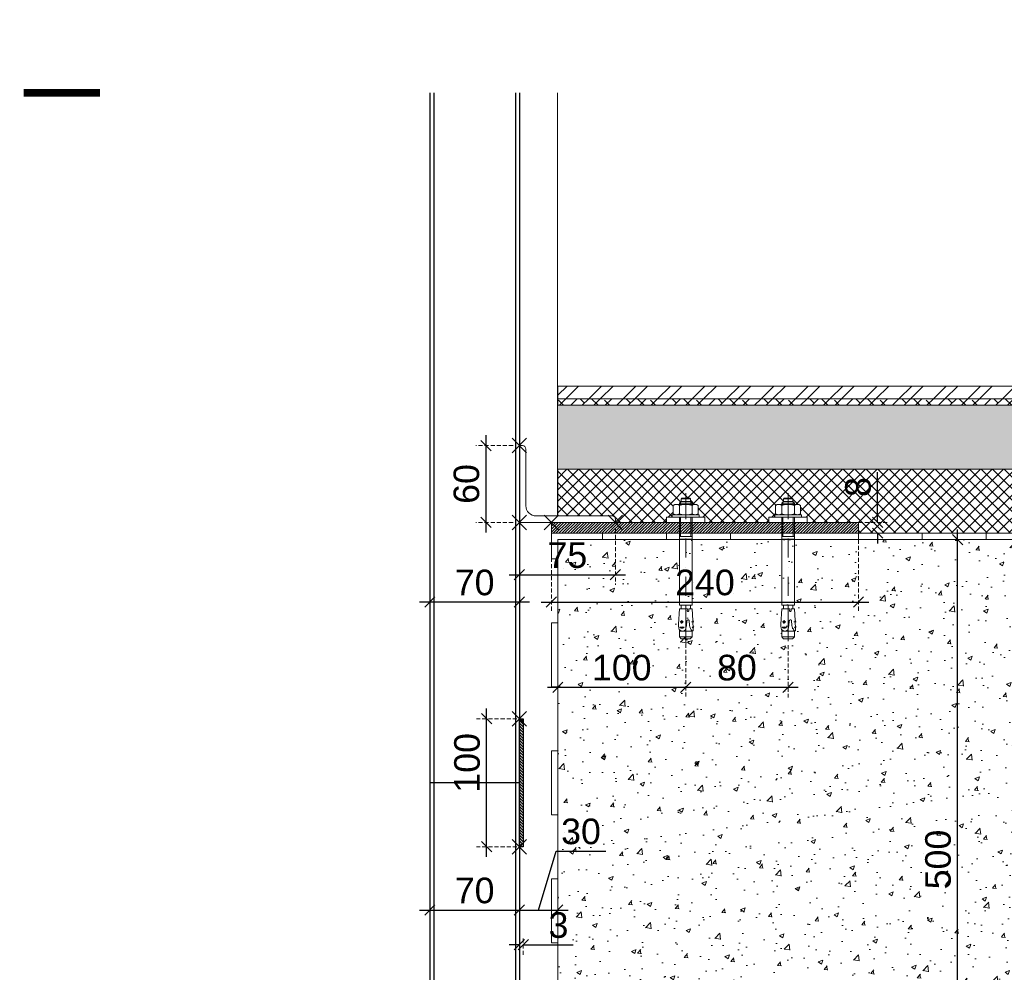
# Model space of a CAD drawing. Header units: millimetres. Extents: x 3652085 to 3778338, y -303702 to -273644.
# Tile 250 of 256: x 3690075 to 3690844, y -279300 to -278556. Entities that reach past the tile are written whole.
import ezdxf

# ---------------------------------------------------------------- set-up
doc = ezdxf.new("R2010")
doc.units = ezdxf.units.MM
doc.header["$PDMODE"] = 34
doc.linetypes.add('DASH', pattern=[0.75, 0.5, -0.25])
doc.linetypes.add('HIDDEN2', pattern=[4.7625, 3.175, -1.5875])
for name, color, linetype, lineweight in [('DIM-03    (HAUSART)', 111, 'Continuous', 5), ('FINISH-FLOOR   (HAUSART)', 140, 'Continuous', 5), ('INSULATION (HAUSEART)', 31, 'Continuous', 15), ('METAL-CONSTRUCTION (HAUSART)', 186, 'Continuous', 5), ('SLAB    (HAUSART)_Pen_No__2', 8, 'Continuous', 15), ('SYMBOL-DETAIL    (HAUSART)', 2, 'Continuous', 5), ('WALL-EXT    (HAUSART)', 7, 'Continuous', 30)]:
    doc.layers.add(name, color=color, linetype=linetype, lineweight=lineweight)
doc.styles.add('1-10 Eng HA', font='arial.ttf', dxfattribs={"height": 20})
doc.dimstyles.new('1-10 Eng HA', dxfattribs={"dimtxt": 20, "dimasz": 8, "dimexe": 8, "dimexo": 5, "dimgap": 5, "dimtad": 1, "dimdec": 0, "dimlfac": -1, "dimzin": 0, "dimdsep": 46, "dimtxsty": '1-10 Eng HA', "dimblk": 'OBLIQUE', "dimcen": 0.09, "dimdle": 8, "dimclrd": 256, "dimclre": 256, "dimclrt": 256, "dimadec": 0, "dimazin": 0, "dimtfac": 1, "dimtdec": 0, "dimtofl": 0, "dimtmove": 0, "dimatfit": 3, "dimldrblk": 'OBLIQUE', "dimfxl": 1, "dimtolj": 1, "dimtzin": 0, "dimlwe": 0, "dimarcsym": 0})

# ---------------------------------------------------------------- blocks, each defined once
blk = doc.blocks.new('KIILAM10')
at = {"layer": 'WALL-EXT    (HAUSART)', "lineweight": 0}
for p, q in [((0, 15), (4, 15)), ((0, -14.99), (0, 15)), ((4, 15), (4, -14.99)), ((4, 10.5), (6, 10.5)), ((4, -10.5), (4, 10.5)), ((6, -10.5), (6, 10.5)), ((6, 8.5), (6.75, 9.8)), ((6, 7.35), (6.1, 8.25)), ((6.1, 8.25), (6.35, 9.05)), ((6.35, 9.05), (6.75, 9.8)), ((6.75, 9.8), (13.25, 9.8)), ((13.25, 9.8), (13.65, 9.05)), ((14, 8.5), (13.25, 9.8)), ((13.65, 9.05), (13.9, 8.25)), ((13.9, 8.25), (14, 7.35)), ((14, -8.5), (14, 8.5)), ((-72.48, 0), (-92.92, 0)), ((-92.92, 0), (-92.92, 0)), ((-91.02, 3.5), (-89.52, 5)), ((-91.02, -3.5), (-91.02, 3.5)), ((-89.97, 0), (-64.98, 0)), ((-89.52, 5), (-85.02, 5)), ((-89.52, -5), (-89.52, 5)), ((-84.02, 4.8), (-85.02, 5)), ((-85.02, 5), (-85.02, -5)), ((-84.82, 3.6), (-84.97, 2.65)), ((-84.97, 2.65), (-84.67, 1.2)), ((-84.37, 4.45), (-84.82, 3.6)), ((-84.67, 1.2), (-83.87, 0.3)), ((-83.62, 5.05), (-84.37, 4.45)), ((-83.87, 0.3), (-82.47, -0.2)), ((-82.77, 5.35), (-83.62, 5.05)), ((-82.77, 5.35), (-81.22, 5.6)), ((-82.77, 2.85), (-82.67, 3.5)), ((-82.72, 2.2), (-82.77, 2.85)), ((-82.47, 1.6), (-82.72, 2.2)), ((-82.67, 3.5), (-82.32, 4.05)), ((-82.02, 1.15), (-82.47, 1.6)), ((-82.32, 4.05), (-81.82, 4.5)), ((-82.02, 1.15), (-81.82, 4.5)), ((-81.77, 2.8), (-82.02, 1.15)), ((-81.82, 4.5), (-81.77, 2.8)), ((-81.22, 5.6), (-79.67, 5.6)), ((-79.67, 5.6), (-67.53, 4.95)), ((-79.17, 3.25), (-76.47, 3.1)), ((-78.72, 3.45), (-78.12, 3.95)), ((-78.62, 2.75), (-78.72, 3.45)), ((-77.62, 2.35), (-78.62, 2.75)), ((-78.12, 3.95), (-77.22, 3.8)), ((-77.87, 1.8), (-77.72, 4.4)), ((-76.87, 3.1), (-77.62, 2.35)), ((-77.22, 3.8), (-76.87, 3.1)), ((-67.53, -1.3), (-67.53, 4.95)), ((-67.53, 3.6), (-65.18, 3.6)), ((-64.93, 3.7), (-65.18, 3.6)), ((-64.98, 0), (-64.98, 0)), ((-64.83, 4), (-64.93, 3.7)), ((-64.83, 5), (-64.83, -5)), ((-64.83, 5), (4, 5)), ((-64.83, -4), (-64.83, 4)), ((-60.98, 5.25), (-60.98, 5.25)), ((-42.49, 0), (-57.48, 0)), ((-34.99, 0), (-34.99, 0)), ((-12.5, 0), (-27.49, 0)), ((-13.05, 5), (-13.05, -5)), ((-11.05, 5), (-11.05, -5)), ((4, 4.1), (-11.05, 4.1)), ((-5, 0), (-5, 0)), ((22.89, 0), (2.5, 0)), ((6.1, 6.5), (6, 7.35)), ((6, 1), (6.25, 3)), ((6, -1), (6, 1)), ((6.35, 5.65), (6.1, 6.5)), ((6.25, 3), (6.75, 4.9)), ((6.75, 4.9), (6.35, 5.65)), ((6.75, 4.9), (13.25, 4.9)), ((13.65, 5.65), (13.25, 4.9)), ((13.25, 4.9), (13.7, 3)), ((13.9, 6.5), (13.65, 5.65)), ((13.7, 3), (13.95, 1)), ((14, 7.35), (13.9, 6.5)), ((13.95, 1), (13.95, -1)), ((14, 5), (15, 5)), ((15.89, 4.1), (14, 4.1)), ((15, 5), (16.34, 3.6)), ((15, 5), (15, -5)), ((18.44, 3.7), (16.34, 3.7)), ((16.34, 3.6), (16.34, -3.6)), ((18.94, 3.2), (18.44, 3.7)), ((18.44, -3.7), (18.44, 3.7)), ((18.94, 3.2), (18.94, -3.2)), ((-89.52, -5), (-91.02, -3.5)), ((-89.52, -5), (-85.02, -5)), ((-84.82, -4.95), (-85.02, -5)), ((-84.82, -5.05), (-84.02, -4.15)), ((-84.82, -5.05), (-84.77, -5.85)), ((-84.77, -5.85), (-82.62, -5.75)), ((-84.02, -4.15), (-82.87, -3.65)), ((-82.87, -3.65), (-81.67, -3.3)), ((-82.62, -5.75), (-81.82, -4.95)), ((-82.62, -5.75), (-81.72, -6.2)), ((-82.47, -0.2), (-81.62, -0.45)), ((-81.82, -4.95), (-81.62, -5.7)), ((-81.82, -4.95), (-81.72, -6.2)), ((-81.62, -5.7), (-81.72, -6.2)), ((-81.67, -3.3), (-80.52, -2.9)), ((-81.62, -0.45), (-80.77, -0.7)), ((-81.62, -5.7), (-78.72, -5.55)), ((-80.77, -0.7), (-76.97, -0.9)), ((-80.52, -2.9), (-76.77, -2.7)), ((-78.72, -5.55), (-78.62, -5.65)), ((-78.62, -5.55), (-77.67, -5.45)), ((-78.62, -5.65), (-76.72, -5.9)), ((-77.72, -4.55), (-77.67, -6.25)), ((-77.67, -5.45), (-76.67, -5.45)), ((-76.97, -0.9), (-76.62, -1)), ((-76.47, -2.55), (-76.77, -2.7)), ((-76.67, -5.55), (-76.72, -5.9)), ((-76.67, -5.55), (-76.62, -5.5)), ((-76.62, -1), (-76.32, -1.2)), ((-76.62, -5.5), (-76.57, -5.45)), ((-76.57, -5.45), (-67.53, -5.05)), ((-76.22, -2.25), (-76.47, -2.55)), ((-76.32, -1.2), (-76.17, -1.55)), ((-76.12, -1.9), (-76.22, -2.25)), ((-76.17, -1.55), (-76.12, -1.9)), ((-69.73, -1.65), (-69.53, -1.35)), ((-69.73, -1.95), (-69.73, -1.65)), ((-69.53, -2.25), (-69.73, -1.95)), ((-69.53, -1.35), (-69.23, -1.2)), ((-69.23, -2.4), (-69.53, -2.25)), ((-69.23, -1.2), (-67.53, -1.3)), ((-69.23, -2.4), (-67.53, -2.3)), ((-67.53, -2.3), (-67.53, -5.05)), ((-67.53, -3.6), (-65.18, -3.6)), ((-65.18, -3.6), (-64.93, -3.7)), ((-64.93, -3.7), (-64.83, -4)), ((-64.83, -5), (4, -5)), ((-13, -5), (-13.05, -5)), ((4, -4.1), (-11.05, -4.1)), ((6.25, -2.95), (6, -1)), ((6, -7.35), (6.1, -6.5)), ((6.1, -8.2), (6, -7.35)), ((6.1, -6.5), (6.35, -5.65)), ((6.75, -4.9), (6.25, -2.95)), ((6.35, -5.65), (6.75, -4.9)), ((6.75, -4.9), (13.25, -4.9)), ((13.7, -2.95), (13.25, -4.9)), ((13.25, -4.9), (13.65, -5.65)), ((13.65, -5.65), (13.9, -6.5)), ((13.95, -1), (13.7, -2.95)), ((13.9, -6.5), (14, -7.35)), ((14, -7.35), (13.9, -8.2)), ((15.89, -4.1), (14, -4.1)), ((14, -5), (15, -5)), ((15, -5), (16.34, -3.6)), ((18.44, -3.7), (16.34, -3.7)), ((18.44, -3.7), (18.94, -3.2)), ((4, -14.99), (0, -14.99)), ((4, -10.5), (6, -10.5)), ((6, -8.5), (6.75, -9.8)), ((6.35, -9.05), (6.1, -8.2)), ((6.75, -9.8), (6.35, -9.05)), ((6.75, -9.8), (13.25, -9.8)), ((14, -8.5), (13.25, -9.8)), ((13.65, -9.05), (13.25, -9.8)), ((13.9, -8.2), (13.65, -9.05))]:
    blk.add_line(p, q, dxfattribs=at)
blk = doc.blocks.new('A$C7FE27670')
at = {"lineweight": 0}
blk.add_lwpolyline([(5, 72.3, 0.414214), (2.3, 75), (0, 75), (0, 0), (60, 0), (60, 2.3, 0.414214), (57.3, 5), (13, 5, -0.414214), (5, 13)], format="xyb", close=True, dxfattribs=at)
blk = doc.blocks.new('_Oblique')
at = {"color": 0, "linetype": 'ByBlock', "lineweight": -2}
blk.add_line((-0.5, -0.5), (0.5, 0.5), dxfattribs=at)
blk = doc.blocks.new('*D310')
at = {"layer": 'Defpoints', "color": 0, "lineweight": 0, "transparency": 16777216}
for p in [(3690465.45, -278948.46), (3690540.45, -278948.46), (3690540.45, -278989.39)]:
    blk.add_point(p, dxfattribs=at)
at = {"layer": 'DIM-03    (HAUSART)', "linetype": 'HIDDEN2', "lineweight": 0, "transparency": 16777216}
for p, q in [((3690465.45, -278953.46), (3690465.45, -278997.39)), ((3690540.45, -278953.46), (3690540.45, -278997.39))]:
    blk.add_line(p, q, dxfattribs=at)
at = {"layer": 'DIM-03    (HAUSART)', "lineweight": -2, "transparency": 16777216}
blk.add_line((3690457.45, -278989.39), (3690548.45, -278989.39), dxfattribs=at)
at = {"layer": 'DIM-03    (HAUSART)', "lineweight": -2, "transparency": 16777216, "xscale": 8, "yscale": 8, "zscale": 8, "rotation": 180}
blk.add_blockref('_Oblique', (3690465.45, -278989.39), dxfattribs=at)
at = {"layer": 'DIM-03    (HAUSART)', "lineweight": -2, "transparency": 16777216, "xscale": 8, "yscale": 8, "zscale": 8}
blk.add_blockref('_Oblique', (3690540.45, -278989.39), dxfattribs=at)
at = {"layer": 'DIM-03    (HAUSART)', "lineweight": 0, "transparency": 16777216, "insert": (3690502.95, -278974.22), "char_height": 20, "attachment_point": 5, "style": '1-10 Eng HA'}
blk.add_mtext('\\A1;75', dxfattribs=at)
blk = doc.blocks.new('*D424')
at = {"layer": 'Defpoints', "color": 0, "lineweight": 0, "transparency": 16777216}
for p in [(3690439.33, -278888.46), (3690465.45, -278888.46), (3690465.45, -278948.46)]:
    blk.add_point(p, dxfattribs=at)
at = {"layer": 'DIM-03    (HAUSART)', "lineweight": -2, "transparency": 16777216}
blk.add_line((3690439.33, -278956.46), (3690439.33, -278880.46), dxfattribs=at)
at = {"layer": 'DIM-03    (HAUSART)', "linetype": 'HIDDEN2', "lineweight": 0, "transparency": 16777216}
for p, q in [((3690460.45, -278888.46), (3690431.33, -278888.46)), ((3690460.45, -278948.46), (3690431.33, -278948.46))]:
    blk.add_line(p, q, dxfattribs=at)
at = {"layer": 'DIM-03    (HAUSART)', "lineweight": -2, "transparency": 16777216, "xscale": 8, "yscale": 8, "zscale": 8}
for p, rotation in [((3690439.33, -278888.46), 90), ((3690439.33, -278948.46), 270)]:
    blk.add_blockref('_Oblique', p, dxfattribs=dict(at, rotation=rotation))
at = {"layer": 'DIM-03    (HAUSART)', "lineweight": 0, "transparency": 16777216, "insert": (3690424.12, -278918.46), "char_height": 20, "attachment_point": 5, "rotation": 90, "style": '1-10 Eng HA'}
blk.add_mtext('\\A1;60', dxfattribs=at)
blk = doc.blocks.new('*D425')
at = {"layer": 'Defpoints', "color": 0, "lineweight": 0, "transparency": 16777216}
for p in [(3690595.45, -279033.48), (3690495.45, -279052.03, 0), (3690595.45, -279077.32)]:
    blk.add_point(p, dxfattribs=at)
at = {"layer": 'DIM-03    (HAUSART)', "linetype": 'HIDDEN2', "lineweight": 0, "transparency": 16777216}
for p, q in [((3690595.45, -279038.48), (3690595.45, -279085.32)), ((3690495.45, -279057.03), (3690495.45, -279085.32))]:
    blk.add_line(p, q, dxfattribs=at)
at = {"layer": 'DIM-03    (HAUSART)', "lineweight": -2, "transparency": 16777216}
blk.add_line((3690487.45, -279077.32), (3690603.45, -279077.32), dxfattribs=at)
at = {"layer": 'DIM-03    (HAUSART)', "lineweight": -2, "transparency": 16777216, "xscale": 8, "yscale": 8, "zscale": 8, "rotation": 180}
blk.add_blockref('_Oblique', (3690495.45, -279077.32), dxfattribs=at)
at = {"layer": 'DIM-03    (HAUSART)', "lineweight": -2, "transparency": 16777216, "xscale": 8, "yscale": 8, "zscale": 8}
blk.add_blockref('_Oblique', (3690595.45, -279077.32), dxfattribs=at)
at = {"layer": 'DIM-03    (HAUSART)', "lineweight": 0, "transparency": 16777216, "insert": (3690545.45, -279062.11), "char_height": 20, "attachment_point": 5, "style": '1-10 Eng HA'}
blk.add_mtext('\\A1;100', dxfattribs=at)
blk = doc.blocks.new('*D426')
at = {"layer": 'Defpoints', "color": 0, "lineweight": 0, "transparency": 16777216}
for p in [(3690595.45, -279033.48), (3690675.45, -279039.48), (3690675.45, -279077.32)]:
    blk.add_point(p, dxfattribs=at)
at = {"layer": 'DIM-03    (HAUSART)', "linetype": 'HIDDEN2', "lineweight": 0, "transparency": 16777216}
for p, q in [((3690595.45, -279038.48), (3690595.45, -279085.32)), ((3690675.45, -279044.48), (3690675.45, -279085.32))]:
    blk.add_line(p, q, dxfattribs=at)
at = {"layer": 'DIM-03    (HAUSART)', "lineweight": -2, "transparency": 16777216}
blk.add_line((3690587.45, -279077.32), (3690683.45, -279077.32), dxfattribs=at)
at = {"layer": 'DIM-03    (HAUSART)', "lineweight": -2, "transparency": 16777216, "xscale": 8, "yscale": 8, "zscale": 8, "rotation": 180}
blk.add_blockref('_Oblique', (3690595.45, -279077.32), dxfattribs=at)
at = {"layer": 'DIM-03    (HAUSART)', "lineweight": -2, "transparency": 16777216, "xscale": 8, "yscale": 8, "zscale": 8}
blk.add_blockref('_Oblique', (3690675.45, -279077.32), dxfattribs=at)
at = {"layer": 'DIM-03    (HAUSART)', "lineweight": 0, "transparency": 16777216, "insert": (3690635.45, -279062.11), "char_height": 20, "attachment_point": 5, "style": '1-10 Eng HA'}
blk.add_mtext('\\A1;80', dxfattribs=at)
blk = doc.blocks.new('*D427')
at = {"layer": 'Defpoints', "color": 0, "lineweight": 0, "transparency": 16777216}
for p in [(3690490.45, -278956.96, 0), (3690730.45, -278956.96), (3690730.45, -279010.78)]:
    blk.add_point(p, dxfattribs=at)
at = {"layer": 'DIM-03    (HAUSART)', "linetype": 'HIDDEN2', "lineweight": 0, "transparency": 16777216}
for p, q in [((3690490.45, -278961.96), (3690490.45, -279018.78)), ((3690730.45, -278961.96), (3690730.45, -279018.78))]:
    blk.add_line(p, q, dxfattribs=at)
at = {"layer": 'DIM-03    (HAUSART)', "lineweight": -2, "transparency": 16777216}
blk.add_line((3690482.45, -279010.78), (3690738.45, -279010.78), dxfattribs=at)
at = {"layer": 'DIM-03    (HAUSART)', "lineweight": -2, "transparency": 16777216, "xscale": 8, "yscale": 8, "zscale": 8, "rotation": 180}
blk.add_blockref('_Oblique', (3690490.45, -279010.78), dxfattribs=at)
at = {"layer": 'DIM-03    (HAUSART)', "lineweight": -2, "transparency": 16777216, "xscale": 8, "yscale": 8, "zscale": 8}
blk.add_blockref('_Oblique', (3690730.45, -279010.78), dxfattribs=at)
at = {"layer": 'DIM-03    (HAUSART)', "lineweight": 0, "transparency": 16777216, "insert": (3690610.45, -278995.57), "char_height": 20, "attachment_point": 5, "style": '1-10 Eng HA'}
blk.add_mtext('\\A1;240', dxfattribs=at)
blk = doc.blocks.new('*D428')
at = {"layer": 'Defpoints', "color": 0, "lineweight": 0, "transparency": 16777216}
for p in [(3690725.74, -278948.46), (3690745.41, -278948.46), (3690725.74, -278956.94, 0)]:
    blk.add_point(p, dxfattribs=at)
at = {"layer": 'DIM-03    (HAUSART)', "lineweight": -2, "transparency": 16777216}
for p, q in [((3690745.41, -278948.46), (3690745.41, -278909.28)), ((3690745.41, -278956.94), (3690745.41, -278964.94))]:
    blk.add_line(p, q, dxfattribs=at)
at = {"layer": 'DIM-03    (HAUSART)', "linetype": 'HIDDEN2', "lineweight": 0, "transparency": 16777216}
for p, q in [((3690730.74, -278948.46), (3690753.41, -278948.46)), ((3690730.74, -278956.94), (3690753.41, -278956.94))]:
    blk.add_line(p, q, dxfattribs=at)
at = {"layer": 'DIM-03    (HAUSART)', "lineweight": -2, "transparency": 16777216, "xscale": 8, "yscale": 8, "zscale": 8}
for p, rotation in [((3690745.41, -278948.46), 270), ((3690745.41, -278956.94), 90)]:
    blk.add_blockref('_Oblique', p, dxfattribs=dict(at, rotation=rotation))
at = {"layer": 'DIM-03    (HAUSART)', "lineweight": 0, "transparency": 16777216, "insert": (3690730.2, -278920.87), "char_height": 20, "attachment_point": 5, "rotation": 90, "style": '1-10 Eng HA'}
blk.add_mtext('\\A1;8', dxfattribs=at)
blk = doc.blocks.new('*D311')
at = {"layer": 'Defpoints', "color": 0, "lineweight": 0, "transparency": 16777216}
for p in [(3690395.45, -279010.78), (3690395.45, -279038.17), (3690465.45, -279038.17)]:
    blk.add_point(p, dxfattribs=at)
at = {"layer": 'DIM-03    (HAUSART)', "linetype": 'HIDDEN2', "lineweight": 0, "transparency": 16777216}
for p, q in [((3690395.45, -279033.17), (3690395.45, -279002.78)), ((3690465.45, -279033.17), (3690465.45, -279002.78))]:
    blk.add_line(p, q, dxfattribs=at)
at = {"layer": 'DIM-03    (HAUSART)', "lineweight": -2, "transparency": 16777216}
blk.add_line((3690473.45, -279010.78), (3690387.45, -279010.78), dxfattribs=at)
at = {"layer": 'DIM-03    (HAUSART)', "lineweight": -2, "transparency": 16777216, "xscale": 8, "yscale": 8, "zscale": 8, "rotation": 180}
blk.add_blockref('_Oblique', (3690395.45, -279010.78), dxfattribs=at)
at = {"layer": 'DIM-03    (HAUSART)', "lineweight": -2, "transparency": 16777216, "xscale": 8, "yscale": 8, "zscale": 8}
blk.add_blockref('_Oblique', (3690465.45, -279010.78), dxfattribs=at)
at = {"layer": 'DIM-03    (HAUSART)', "lineweight": 0, "transparency": 16777216, "insert": (3690430.45, -278995.57), "char_height": 20, "attachment_point": 5, "style": '1-10 Eng HA'}
blk.add_mtext('\\A1;70', dxfattribs=at)
blk = doc.blocks.new('*D429')
at = {"layer": 'Defpoints', "color": 0, "lineweight": 0, "transparency": 16777216}
for p in [(3690439.79, -279101.94), (3690468.45, -279101.94), (3690468.45, -279201.94)]:
    blk.add_point(p, dxfattribs=at)
at = {"layer": 'DIM-03    (HAUSART)', "lineweight": -2, "transparency": 16777216}
blk.add_line((3690439.79, -279209.94), (3690439.79, -279093.94), dxfattribs=at)
at = {"layer": 'DIM-03    (HAUSART)', "linetype": 'HIDDEN2', "lineweight": 0, "transparency": 16777216}
for p, q in [((3690463.45, -279101.94), (3690431.79, -279101.94)), ((3690463.45, -279201.94), (3690431.79, -279201.94))]:
    blk.add_line(p, q, dxfattribs=at)
at = {"layer": 'DIM-03    (HAUSART)', "lineweight": -2, "transparency": 16777216, "xscale": 8, "yscale": 8, "zscale": 8}
for p, rotation in [((3690439.79, -279101.94), 90), ((3690439.79, -279201.94), 270)]:
    blk.add_blockref('_Oblique', p, dxfattribs=dict(at, rotation=rotation))
at = {"layer": 'DIM-03    (HAUSART)', "lineweight": 0, "transparency": 16777216, "insert": (3690424.58, -279136.39), "char_height": 20, "attachment_point": 5, "rotation": 90, "style": '1-10 Eng HA'}
blk.add_mtext('\\A1;100', dxfattribs=at)
blk = doc.blocks.new('*D312')
at = {"layer": 'Defpoints', "color": 0, "lineweight": 0, "transparency": 16777216}
for p in [(3690395.45, -279239.16), (3690465.45, -279239.16), (3690465.45, -279251.46)]:
    blk.add_point(p, dxfattribs=at)
at = {"layer": 'DIM-03    (HAUSART)', "lineweight": -2, "transparency": 16777216}
blk.add_line((3690387.45, -279251.46), (3690473.45, -279251.46), dxfattribs=at)
at = {"layer": 'DIM-03    (HAUSART)', "linetype": 'HIDDEN2', "lineweight": 0, "transparency": 16777216}
for p, q in [((3690395.45, -279244.16), (3690395.45, -279259.46)), ((3690465.45, -279244.16), (3690465.45, -279259.46))]:
    blk.add_line(p, q, dxfattribs=at)
at = {"layer": 'DIM-03    (HAUSART)', "lineweight": -2, "transparency": 16777216, "xscale": 8, "yscale": 8, "zscale": 8, "rotation": 180}
blk.add_blockref('_Oblique', (3690395.45, -279251.46), dxfattribs=at)
at = {"layer": 'DIM-03    (HAUSART)', "lineweight": -2, "transparency": 16777216, "xscale": 8, "yscale": 8, "zscale": 8}
blk.add_blockref('_Oblique', (3690465.45, -279251.46), dxfattribs=at)
at = {"layer": 'DIM-03    (HAUSART)', "lineweight": 0, "transparency": 16777216, "insert": (3690430.45, -279236.25), "char_height": 20, "attachment_point": 5, "style": '1-10 Eng HA'}
blk.add_mtext('\\A1;70', dxfattribs=at)
blk = doc.blocks.new('*D313')
at = {"layer": 'Defpoints', "color": 0, "lineweight": 0, "transparency": 16777216}
for p in [(3690465.45, -279239.16), (3690495.45, -279251.46), (3690495.45, -279251.46)]:
    blk.add_point(p, dxfattribs=at)
at = {"layer": 'DIM-03    (HAUSART)', "lineweight": -2, "transparency": 16777216}
for p, q in [((3690480.45, -279251.46), (3690494.3, -279205.31)), ((3690494.3, -279205.31), (3690532.87, -279205.31)), ((3690457.45, -279251.46), (3690503.45, -279251.46))]:
    blk.add_line(p, q, dxfattribs=at)
at = {"layer": 'DIM-03    (HAUSART)', "linetype": 'HIDDEN2', "lineweight": 0, "transparency": 16777216}
for p, q in [((3690495.45, -279246.46), (3690495.45, -279243.46)), ((3690465.45, -279244.16), (3690465.45, -279259.46))]:
    blk.add_line(p, q, dxfattribs=at)
at = {"layer": 'DIM-03    (HAUSART)', "lineweight": -2, "transparency": 16777216, "xscale": 8, "yscale": 8, "zscale": 8, "rotation": 180}
blk.add_blockref('_Oblique', (3690465.45, -279251.46), dxfattribs=at)
at = {"layer": 'DIM-03    (HAUSART)', "lineweight": -2, "transparency": 16777216, "xscale": 8, "yscale": 8, "zscale": 8}
blk.add_blockref('_Oblique', (3690495.45, -279251.46), dxfattribs=at)
at = {"layer": 'DIM-03    (HAUSART)', "lineweight": 0, "transparency": 16777216, "insert": (3690513.58, -279190.09), "char_height": 20, "attachment_point": 5, "style": '1-10 Eng HA'}
blk.add_mtext('\\A1;30', dxfattribs=at)
blk = doc.blocks.new('*D430')
at = {"layer": 'Defpoints', "color": 0, "lineweight": 0, "transparency": 16777216}
for p in [(3690465.45, -279268.66), (3690468.45, -279268.66, -11250), (3690468.45, -279278.51)]:
    blk.add_point(p, dxfattribs=at)
at = {"layer": 'DIM-03    (HAUSART)', "linetype": 'HIDDEN2', "lineweight": 0, "transparency": 16777216}
for p, q in [((3690465.45, -279273.66), (3690465.45, -279286.51)), ((3690468.45, -279273.66), (3690468.45, -279286.51))]:
    blk.add_line(p, q, dxfattribs=at)
at = {"layer": 'DIM-03    (HAUSART)', "lineweight": -2, "transparency": 16777216}
for p, q in [((3690465.45, -279278.51), (3690457.45, -279278.51)), ((3690468.45, -279278.51), (3690507.55, -279278.51))]:
    blk.add_line(p, q, dxfattribs=at)
at = {"layer": 'DIM-03    (HAUSART)', "lineweight": -2, "transparency": 16777216, "xscale": 8, "yscale": 8, "zscale": 8}
blk.add_blockref('_Oblique', (3690465.45, -279278.51), dxfattribs=at)
at = {"layer": 'DIM-03    (HAUSART)', "lineweight": -2, "transparency": 16777216, "xscale": 8, "yscale": 8, "zscale": 8, "rotation": 180}
blk.add_blockref('_Oblique', (3690468.45, -279278.51), dxfattribs=at)
at = {"layer": 'DIM-03    (HAUSART)', "lineweight": 0, "transparency": 16777216, "insert": (3690496, -279263.29), "char_height": 20, "attachment_point": 5, "style": '1-10 Eng HA'}
blk.add_mtext('\\A1;3', dxfattribs=at)
blk = doc.blocks.new('*D320')
at = {"layer": 'Defpoints', "color": 0, "lineweight": 0, "transparency": 16777216}
for p in [(3690807.91, -278961.94), (3690807.95, -278961.94), (3690807.91, -279461.94)]:
    blk.add_point(p, dxfattribs=at)
at = {"layer": 'DIM-03    (HAUSART)', "lineweight": -2, "transparency": 16777216}
blk.add_line((3690807.95, -279469.94), (3690807.95, -278953.94), dxfattribs=at)
at = {"layer": 'DIM-03    (HAUSART)', "linetype": 'HIDDEN2', "lineweight": 0, "transparency": 16777216}
for p, q in [((3690812.91, -278961.94), (3690815.95, -278961.94)), ((3690812.91, -279461.94), (3690815.95, -279461.94))]:
    blk.add_line(p, q, dxfattribs=at)
at = {"layer": 'DIM-03    (HAUSART)', "lineweight": -2, "transparency": 16777216, "xscale": 8, "yscale": 8, "zscale": 8}
for p, rotation in [((3690807.95, -278961.94), 90), ((3690807.95, -279461.94), 270)]:
    blk.add_blockref('_Oblique', p, dxfattribs=dict(at, rotation=rotation))
at = {"layer": 'DIM-03    (HAUSART)', "lineweight": 0, "transparency": 16777216, "insert": (3690792.74, -279211.94), "char_height": 20, "attachment_point": 5, "rotation": 90, "style": '1-10 Eng HA'}
blk.add_mtext('\\A1;500', dxfattribs=at)

msp = doc.modelspace()

# ---------------------------------------------------------------- hatches: boundary and pattern name
at = {"layer": 'FINISH-FLOOR   (HAUSART)'}
h = msp.add_hatch(dxfattribs=at)
h.set_pattern_fill('ANSI32', color=256, scale=2, style=0)
h.set_pattern_definition([(45, (3568905.643, -230200.265), (-13.4703842, 13.4703842), []), (45, (3568914.623, -230200.265), (-13.4703842, 13.4703842), [])])
h.paths.add_polyline_path([(3690495.45, -278841.94), (3690495.45, -278851.94), (3691089.13, -278851.94), (3691089.13, -278841.94)])
h = msp.add_hatch(dxfattribs=at)
h.set_pattern_fill('AR-SAND', color=31, scale=0.2)
h.set_pattern_definition([(37.5, (3568905.643, -230200.265), (-0.32000626, 9.78826475), [0, -7.7216, 0, -8.636, 0, -8.255]), (7.5, (3568905.643, -230200.265), (8.9904657, 14.336502), [0, -4.1656, 0, -6.9596, 0, -2.667]), (327.5, (3568899.395, -230200.265), (15.8198474, 0.0287437), [0, -2.54, 0, -9.144, 0, -11.938]), (317.5, (3568899.395, -230200.265), (15.271129, 4.4585865), [0, -1.27, 0, -5.9944, 0, -6.858])])
h.paths.add_polyline_path([(3690495.44, -278856.94), (3690495.46, -278906.93), (3691089.13, -278906.95), (3691089.13, -278856.94)])
at = {"layer": 'FINISH-FLOOR   (HAUSART)', "linetype": 'Continuous', "lineweight": 0}
h = msp.add_hatch(dxfattribs=at)
h.set_pattern_fill('ANSI38', color=141, scale=2, angle=-360, style=0)
h.set_pattern_definition([(45, (3568905.643, -230200.265), (-4.49012806, 4.49012806), []), (135, (3568905.643, -230200.265), (-13.47038418, 4.49012806), [15.875, -9.525])])
h.paths.add_polyline_path([(3690495.45, -278851.94), (3690495.45, -278856.94), (3691089.13, -278856.95), (3691089.13, -278851.94)])
at = {"layer": 'INSULATION (HAUSEART)', "linetype": 'Continuous', "lineweight": 0}
h = msp.add_hatch(dxfattribs=at)
h.set_pattern_fill('ANSI37', color=256, scale=2, angle=-90)
h.set_pattern_definition([(315, (3568905.643, -230220.265), (4.49012806, 4.49012806), []), (45, (3568905.643, -230220.265), (-4.49012806, 4.49012806), [])])
h.paths.add_polyline_path([(3690748.41, -278906.94), (3690495.45, -278906.94), (3690495.45, -278943.46), (3690537.75, -278943.46, -0.414214), (3690540.45, -278946.16), (3690540.45, -278948.46), (3690580.46, -278948.46), (3690580.46, -278944.46), (3690584.96, -278944.46), (3690584.96, -278942.46), (3690586.96, -278942.46), (3690585.66, -278941.71), (3690585.66, -278935.21), (3690586.96, -278934.46), (3690590.45, -278934.46), (3690590.45, -278933.46), (3690591.75, -278932.21), (3690591.75, -278930.01), (3690592.25, -278929.51), (3690598.65, -278929.51), (3690599.15, -278930.01), (3690599.15, -278932.21), (3690600.45, -278933.46), (3690600.45, -278934.46), (3690603.95, -278934.46), (3690605.25, -278935.21), (3690605.25, -278941.71), (3690603.95, -278942.46), (3690605.95, -278942.46), (3690605.95, -278944.46), (3690610.45, -278944.46), (3690610.45, -278948.46), (3690660.46, -278948.46), (3690660.46, -278944.46), (3690664.96, -278944.46), (3690664.96, -278942.46), (3690666.96, -278942.46), (3690665.66, -278941.71), (3690665.66, -278935.21), (3690666.96, -278934.46), (3690670.45, -278934.46), (3690670.45, -278933.46), (3690671.75, -278932.21), (3690671.75, -278930.01), (3690672.25, -278929.51), (3690678.65, -278929.51), (3690679.15, -278930.01), (3690679.15, -278932.21), (3690680.45, -278933.46), (3690680.45, -278934.46), (3690683.95, -278934.46), (3690685.25, -278935.21), (3690685.25, -278941.71), (3690683.95, -278942.46), (3690685.95, -278942.46), (3690685.95, -278944.46), (3690690.45, -278944.46), (3690690.45, -278948.46), (3690730.45, -278948.46), (3690730.45, -278956.94), (3690748.41, -278956.94), (3691089.13, -278956.94), (3691089.13, -278906.94)])
at = {"layer": 'METAL-CONSTRUCTION (HAUSART)', "lineweight": 0}
h = msp.add_hatch(dxfattribs=at)
h.set_pattern_fill('ANSI31', color=256, scale=0.5, angle=180, style=0)
h.set_pattern_definition([(225, (3568905.6432, -239250.9594), (1.122532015, -1.122532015), [])])
h.paths.add_polyline_path([(3690730.45, -278948.46), (3690730.45, -278956.94), (3690490.45, -278956.94), (3690490.45, -278948.46)])
at = {"layer": 'METAL-CONSTRUCTION (HAUSART)', "linetype": 'ByBlock', "lineweight": -2}
h = msp.add_hatch(dxfattribs=at)
h.set_pattern_fill('ANSI31', color=256, scale=0.5, angle=270, style=0)
h.set_pattern_definition([(315, (3654039.5317, -403848.0588), (1.122532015, 1.122532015), [])])
h.paths.add_polyline_path([(3690465.45, -279101.94), (3690468.45, -279101.94), (3690468.45, -279201.94), (3690465.45, -279201.94)])
at = {"layer": 'SLAB    (HAUSART)_Pen_No__2', "lineweight": 15}
h = msp.add_hatch(dxfattribs=at)
h.set_pattern_fill('AR-CONC', color=256, scale=0.2)
h.set_pattern_definition([(50, (3568905.643, -230220.265), (36.436934, -3.187817), [3.81, -41.91]), (355, (3568905.643, -230220.265), (-7.048684, 38.211369), [3.048, -33.528117]), (100.451445, (3568908.68, -230220.53), (29.388249, 35.02355), [3.238002, -35.618049]), (46.1842, (3568905.643, -230210.105), (54.215808, -8.408466), [5.715, -62.865]), (96.635558, (3568910.16, -230210.806), (47.480827, 49.485225), [4.857005, -53.427122]), (351.18415, (3568905.643, -230210.105), (47.480827, 49.485225), [4.571993, -50.291946]), (21, (3568910.723, -230212.645), (30.322878, -20.4530396), [3.81, -41.91]), (326, (3568910.723, -230212.645), (12.360406, 36.837593), [3.048, -33.528]), (71.451445, (3568913.25, -230214.35), (42.683284, 16.384554), [3.238002, -35.617988]), (37.5, (3568905.643, -230220.265), (0.6177207, 16.9110078), [0, -33.1216, 0, -34.036, 0, -33.655]), (7.5, (3568905.643, -230220.265), (13.3639325, 20.036115), [0, -19.4056, 0, -32.3596, 0, -12.827]), (327.5, (3568894.315, -230220.265), (27.118119, -1.1457488), [0, -12.7, 0, -39.624, 0, -52.578]), (317.5, (3568889.235, -230220.265), (29.6258363, 5.085298), [0, -16.51, 0, -26.3144, 0, -37.338])])
h.paths.add_polyline_path([(3690495.45, -278961.94), (3690495.45, -279161.94), (3690495.45, -279461.94), (3690895.31, -279461.94), (3690895.31, -279181.94), (3691089.13, -279181.94), (3691089.13, -278961.94), (3690995.45, -278961.94)])

# ---------------------------------------------------------------- linework, layer by layer
at = {"lineweight": 15}
for p, q in [((3690459.89, -278882.72, -11250), (3690471.01, -278894.2, -11250)), ((3690459.89, -278894.2, -11250), (3690471.01, -278882.72, -11250)), ((3690459.89, -278942.72, -11250), (3690471.01, -278954.2, -11250)), ((3690459.89, -278954.2, -11250), (3690471.01, -278942.72, -11250)), ((3690484.89, -278942.72, -11250), (3690496.01, -278954.2, -11250)), ((3690484.89, -278954.2, -11250), (3690496.01, -278942.72, -11250)), ((3690534.89, -278954.2, -11250), (3690546.01, -278942.72, -11250)), ((3690534.89, -278942.72, -11250), (3690546.01, -278954.2, -11250))]:
    msp.add_line(p, q, dxfattribs=at)
at = {"layer": 'FINISH-FLOOR   (HAUSART)', "elevation": -33750}
for points in [[(3690495.45, -278851.94), (3690505.42, -278851.94), (3691089.13, -278851.94), (3691089.13, -278841.94), (3690495.45, -278841.94), (3690495.45, -278851.94)], [(3690495.45, -278856.94), (3690505.42, -278856.94), (3691089.13, -278856.95), (3691089.13, -278851.94), (3690495.45, -278851.94), (3690495.45, -278856.94)]]:
    msp.add_lwpolyline(points, close=True, dxfattribs=at)
at = {"layer": 'INSULATION (HAUSEART)', "linetype": 'Continuous', "lineweight": 0}
for p, q in [((3690630.37, -278961.94, -11250), (3690630.37, -278956.94, -11250)), ((3690630.37, -278961.94, -11250), (3690630.37, -278956.94, -11250)), ((3690730.37, -278961.94, -11250), (3690730.37, -278956.94, -11250)), ((3690730.37, -278961.94, -11250), (3690730.37, -278956.94, -11250)), ((3690830.37, -278961.94, -11250), (3690830.37, -278956.94, -11250)), ((3690495.45, -279027.03, -11250), (3690490.45, -279027.03, -11250)), ((3690495.45, -279127.03, -11250), (3690490.45, -279127.03, -11250))]:
    msp.add_line(p, q, dxfattribs=at)
at = {"layer": 'INSULATION (HAUSEART)', "linetype": 'Continuous', "lineweight": 0, "elevation": -11250}
msp.add_lwpolyline([(3691089.13, -278906.94), (3690748.41, -278906.94), (3690748.41, -278906.94), (3690495.45, -278906.94), (3690495.45, -278943.46), (3690537.75, -278943.46, -0.414214), (3690540.45, -278946.16), (3690540.45, -278948.46), (3690580.46, -278948.46), (3690580.46, -278944.46), (3690584.96, -278944.46), (3690584.96, -278942.46), (3690586.96, -278942.46), (3690585.66, -278941.71), (3690585.66, -278935.21), (3690586.96, -278934.46), (3690590.45, -278934.46), (3690590.45, -278933.46), (3690591.75, -278932.21), (3690591.75, -278930.01), (3690592.25, -278929.51), (3690598.65, -278929.51), (3690599.15, -278930.01), (3690599.15, -278932.21), (3690600.45, -278933.46), (3690600.45, -278934.46), (3690603.95, -278934.46), (3690605.25, -278935.21), (3690605.25, -278941.71), (3690603.95, -278942.46), (3690605.95, -278942.46), (3690605.95, -278944.46), (3690610.45, -278944.46), (3690610.45, -278948.46), (3690660.46, -278948.46), (3690660.46, -278944.46), (3690664.96, -278944.46), (3690664.96, -278942.46), (3690666.96, -278942.46), (3690665.66, -278941.71), (3690665.66, -278935.21), (3690666.96, -278934.46), (3690670.45, -278934.46), (3690670.45, -278933.46), (3690671.75, -278932.21), (3690671.75, -278930.01), (3690672.25, -278929.51), (3690678.65, -278929.51), (3690679.15, -278930.01), (3690679.15, -278932.21), (3690680.45, -278933.46), (3690680.45, -278934.46), (3690683.95, -278934.46), (3690685.25, -278935.21), (3690685.25, -278941.71), (3690683.95, -278942.46), (3690685.95, -278942.46), (3690685.95, -278944.46), (3690690.45, -278944.46), (3690690.45, -278948.46), (3690730.45, -278948.46), (3690730.45, -278956.94), (3690748.41, -278956.94), (3691089.13, -278956.94)], format="xyb", dxfattribs=at)
for points in [[(3690530.37, -278956.94), (3690530.37, -278961.94), (3690495.45, -278961.94), (3690495.45, -278977.03), (3690490.45, -278977.03), (3690490.45, -278956.96), (3690495.45, -278956.96), (3690495.45, -278956.94), (3690530.37, -278956.94)], [(3690580.37, -278956.94), (3690580.37, -278961.94), (3690630.37, -278961.94), (3690630.37, -278956.94)], [(3690680.37, -278956.94), (3690680.37, -278961.94), (3690730.37, -278961.94), (3690730.37, -278956.94)], [(3690780.37, -278956.94), (3690780.37, -278961.94), (3690830.37, -278961.94), (3690830.37, -278956.94)], [(3690490.45, -279077.03), (3690495.45, -279077.03), (3690495.45, -279027.03), (3690490.45, -279027.03)], [(3690490.45, -279177.03), (3690495.45, -279177.03), (3690495.45, -279127.03), (3690490.45, -279127.03)], [(3690490.45, -279277.03), (3690495.45, -279277.03), (3690495.45, -279227.03), (3690490.45, -279227.03)]]:
    msp.add_lwpolyline(points, close=True, dxfattribs=at)
at = {"layer": 'METAL-CONSTRUCTION (HAUSART)', "linetype": 'ByBlock', "lineweight": -2}
for p, q in [((3690459.89, -279096.2, -22500), (3690471.01, -279107.68, -22500)), ((3690459.89, -279107.68, -22500), (3690471.01, -279096.2, -22500)), ((3690465.45, -279151.94, -22500), (3690395.45, -279151.94, -22500)), ((3690459.89, -279196.2, -22500), (3690471.01, -279207.68, -22500)), ((3690459.89, -279207.68, -22500), (3690471.01, -279196.2, -22500))]:
    msp.add_line(p, q, dxfattribs=at)
at = {"layer": 'METAL-CONSTRUCTION (HAUSART)', "linetype": 'ByBlock', "lineweight": -2, "elevation": -11250}
for points in [[(3690395.45, -278612.94), (3690395.45, -279773.8)], [(3690465.45, -278612.94), (3690465.45, -279773.8)]]:
    msp.add_lwpolyline(points, dxfattribs=at)
at = {"layer": 'METAL-CONSTRUCTION (HAUSART)', "linetype": 'DASH', "lineweight": -2, "elevation": -11250}
for points in [[(3690398.45, -278612.94), (3690398.45, -279773.8)], [(3690462.45, -278612.94), (3690462.45, -279773.8)]]:
    msp.add_lwpolyline(points, dxfattribs=at)
at = {"layer": 'METAL-CONSTRUCTION (HAUSART)', "lineweight": 0, "elevation": -11250}
msp.add_lwpolyline([(3690730.45, -278948.46), (3690730.45, -278956.94), (3690490.45, -278956.94), (3690490.45, -278948.46), (3690730.45, -278948.46)], close=True, dxfattribs=at)
at = {"layer": 'METAL-CONSTRUCTION (HAUSART)', "linetype": 'ByBlock', "lineweight": -2, "elevation": -22500}
msp.add_lwpolyline([(3690465.45, -279101.94), (3690468.45, -279101.94), (3690468.45, -279201.94), (3690465.45, -279201.94), (3690465.45, -279101.94)], close=True, dxfattribs=at)
at = {"layer": 'SLAB    (HAUSART)_Pen_No__2', "elevation": -11250}
msp.add_lwpolyline([(3690495.45, -278961.94), (3690495.45, -279161.94), (3690495.45, -279461.94), (3690895.31, -279461.94), (3690895.31, -279181.94), (3691089.13, -279181.94), (3691089.13, -278961.94), (3690995.45, -278961.94), (3690495.45, -278961.94)], close=True, dxfattribs=at)
at = {"layer": 'SYMBOL-DETAIL    (HAUSART)', "color": 171, "ltscale": 0.5, "elevation": -11250}
for points in [[(3690213.12, -278537.5, 6, 6, 0), (3690213.12, -278477.67, 0, 0, 0), (3690213.12, -279212.62, 0, 0, 0), (3690257.31, -279226.03, 0, 0, 0), (3690168.94, -279237.82, 0, 0, 0), (3690213.12, -279249.49, 0, 0, 0), (3690213.12, -279909.08, 6, 6, 0), (3690213.12, -279849.24, 0, 0, 0)], [(3691164.57, -278612.94, 6, 6, 0), (3691224.4, -278612.94, 0, 0, 0), (3690670.43, -278612.94, 0, 0, 0), (3690657.02, -278657.12, 0, 0, 0), (3690645.23, -278568.76, 0, 0, 0), (3690633.56, -278612.94, 0, 0, 0), (3690077.85, -278612.94, 6, 6, 0), (3690137.69, -278612.94, 0, 0, 0)]]:
    msp.add_lwpolyline(points, format="xyseb", dxfattribs=at)
at = {"layer": 'WALL-EXT    (HAUSART)', "lineweight": 0, "elevation": -11250}
msp.add_lwpolyline([(3690495.31, -278612.94), (3690495.3, -278943.46)], dxfattribs=at)

# ---------------------------------------------------------------- block references
at = {"lineweight": 0, "xscale": -1, "rotation": 270}
msp.add_blockref('A$C7FE27670', (3690465.45, -278948.46, -11250), dxfattribs=at)
at = {"layer": 'METAL-CONSTRUCTION (HAUSART)', "lineweight": 0, "rotation": 90.00000000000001}
for p in [(3690595.45, -278948.46, -11250), (3690675.45, -278948.46, -11250)]:
    msp.add_blockref('KIILAM10', p, dxfattribs=at)

# ---------------------------------------------------------------- dimensions: what is measured, and where the dimension line sits
at = {"layer": 'DIM-03    (HAUSART)', "lineweight": 0}
for base, p1, p2, picture, middle in [((3690439.33, -278888.46, -11250), (3690465.45, -278948.46, -11250), (3690465.45, -278888.46, -11250), '*D424', (3690424.12, -278918.46, -11250)), ((3690745.41, -278948.46, -11250), (3690725.74, -278956.94, -11250), (3690725.74, -278948.46, -11250), '*D428', (3690730.2, -278920.87, -11250)), ((3690807.95, -278961.94, -11250), (3690807.91, -279461.94, -11250), (3690807.91, -278961.94, -11250), '*D320', (3690792.74, -279211.94, -11250))]:
    dim = msp.add_linear_dim(base=base, p1=p1, p2=p2, angle=90, dimstyle='1-10 Eng HA', dxfattribs=at)
    dim.commit()
    dim.dimension.update_dxf_attribs({"geometry": picture, "text_midpoint": middle})
for base, p1, p2, picture, middle in [((3690540.45, -278989.39, -11250), (3690465.45, -278948.46, -11250), (3690540.45, -278948.46, -11250), '*D310', (3690502.95, -278974.22, -11250)), ((3690730.45, -279010.78, -11250), (3690490.45, -278956.96, -11250), (3690730.45, -278956.96, -11250), '*D427', (3690610.45, -278995.57, -11250)), ((3690395.45, -279010.78, -11250), (3690465.45, -279038.17, -11250), (3690395.45, -279038.17, -11250), '*D311', (3690430.45, -278995.57, -11250)), ((3690595.45, -279077.32, -11250), (3690495.45, -279052.03, -11250), (3690595.45, -279033.48, -11250), '*D425', (3690545.45, -279062.11, -11250)), ((3690465.45, -279251.46, -11250), (3690395.45, -279239.16, -11250), (3690465.45, -279239.16, -11250), '*D312', (3690430.45, -279236.25, -11250)), ((3690468.45, -279278.51, -11250), (3690465.45, -279268.66, -11250), (3690468.45, -279268.66, -22500), '*D430', (3690496, -279263.29, -11250))]:
    dim = msp.add_linear_dim(base=base, p1=p1, p2=p2, dimstyle='1-10 Eng HA', dxfattribs=at)
    dim.commit()
    dim.dimension.update_dxf_attribs({"geometry": picture, "text_midpoint": middle})
for base, p1, p2, picture, middle in [((3690675.45, -279077.32, -11250), (3690595.45, -279033.48, -11250), (3690675.45, -279039.48, -11250), '*D426', (3690635.45, -279062.11, -11250)), ((3690495.45, -279251.46, -11250), (3690465.45, -279239.16, -11250), (3690495.45, -279251.46, -11250), '*D313', (3690499.3, -279190.09, -11250))]:
    dim = msp.add_linear_dim(base=base, p1=p1, p2=p2, dimstyle='1-10 Eng HA', override={"dimtmove": 1}, dxfattribs=at)
    dim.commit()
    dim.dimension.update_dxf_attribs({"geometry": picture, "text_midpoint": middle})
dim = msp.add_linear_dim(base=(3690439.79, -279101.94, -22500), p1=(3690468.45, -279201.94, -22500), p2=(3690468.45, -279101.94, -22500), angle=90, dimstyle='1-10 Eng HA', dxfattribs=at)
dim.commit()
dim.dimension.update_dxf_attribs({"geometry": '*D429', "text_midpoint": (3690439.79, -279136.39, -22500), "dimtype": 160})

doc.saveas('drawing.dxf')
